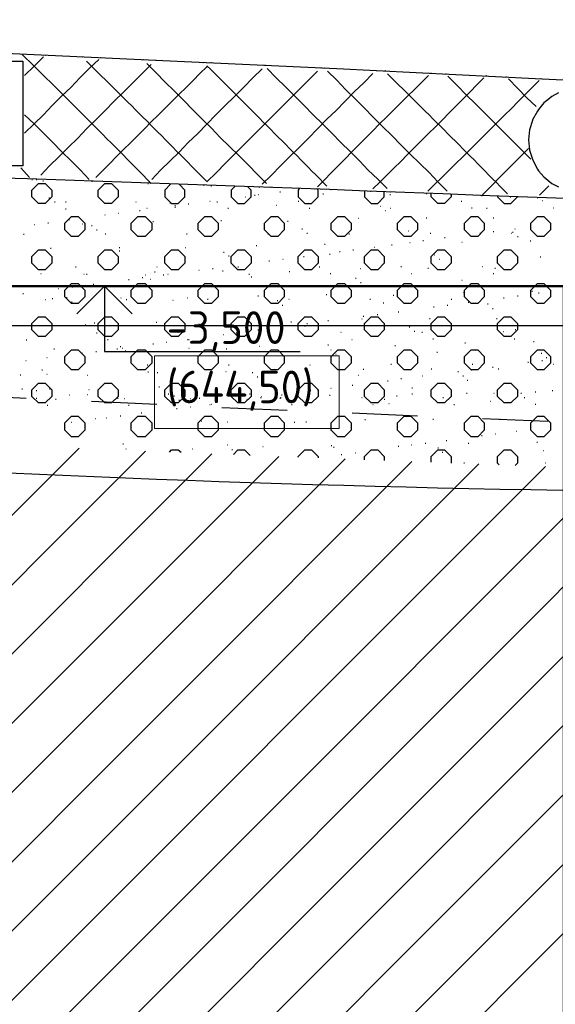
# Model space of a CAD drawing. Header units: millimetres. Extents: x -93479 to 1057970, y -66333 to 172656.
# Tile 117 of 145: x 215123 to 219229, y 44787 to 52328. Entities that reach past the tile are written whole.
import ezdxf

# ---------------------------------------------------------------- set-up
doc = ezdxf.new("R2010")
doc.units = ezdxf.units.MM
doc.linetypes.add('01 Штриховая _4 мм_', pattern=[6, 3.5, -2.5])
for name, color, linetype, lineweight in [('0 Фундамент', 5, 'Continuous', 30), ('A-ANNO-NOTE-1', 7, 'Continuous', 35), ('A-ANNO-NOTE-2', 7, 'Continuous', 18), ('G-ANNO-DIMS', 7, 'Continuous', 9), ('G-ANNO-DIMS-1', 7, 'Continuous', 18), ('РАЗМЕРЫ', 7, 'Continuous', 9)]:
    doc.layers.add(name, color=color, linetype=linetype, lineweight=lineweight)
doc.layers.add('PDF _Геометрия', color=7, linetype='Continuous')
doc.styles.add('ISOCPEUR', font='GOST_Common.ttf', dxfattribs={"height": 450})

# ---------------------------------------------------------------- blocks, each defined once
blk = doc.blocks.new('геология3')
at = {"layer": 'PDF _Геометрия', "color": 7, "lineweight": 25}
for points in [[(59.1578, -9.5615), (59.9444, -9.5898), (60.4178, -9.6065), (60.7978, -9.6198), (61.2128, -9.6365), (61.6678, -9.6565), (62.1644, -9.6798), (62.7111, -9.7048), (63.3094, -9.7348), (63.9661, -9.7665)], [(61.7694, -9.7265), (61.7978, -9.6982), (61.8261, -9.6698)], [(61.8311, -9.6648), (61.8328, -9.6648)], [(61.9428, -9.6698), (61.9444, -9.6698)], [(61.9978, -9.6715), (61.9994, -9.6715)], [(61.7694, -9.8998), (61.7978, -9.8715), (61.8261, -9.8448), (61.8528, -9.8165), (61.8811, -9.7882), (61.9094, -9.7615), (61.9361, -9.7332), (61.9644, -9.7048), (61.9928, -9.6782)], [(61.8178, -10.0265), (61.8444, -9.9982), (61.8728, -9.9715), (61.9011, -9.9432), (61.9294, -9.9148), (61.9561, -9.8865), (61.9844, -9.8598), (62.0128, -9.8315), (62.0394, -9.8032), (62.0678, -9.7765), (62.0961, -9.7482), (62.1244, -9.7198), (62.1511, -9.6932)], [(62.1261, -9.6782), (62.1278, -9.6782)], [(62.4994, -10.0515), (62.4711, -10.0232), (62.4444, -9.9965), (62.4161, -9.9682), (62.3878, -9.9398), (62.3594, -9.9132), (62.3328, -9.8848), (62.3044, -9.8565), (62.2761, -9.8282), (62.2494, -9.8015), (62.2211, -9.7732), (62.1928, -9.7448), (62.1661, -9.7182), (62.1378, -9.6898)], [(62.1644, -9.6798), (62.1661, -9.6798)], [(62.3078, -9.6865), (62.3094, -9.6865)], [(62.3311, -9.6865), (62.3328, -9.6865)], [(62.4911, -9.6948), (62.4928, -9.6948)], [(62.4961, -9.6948), (62.4978, -9.6948)], [(62.6628, -9.7032), (62.6644, -9.7032)], [(62.6728, -9.7032), (62.6744, -9.7032)], [(61.7644, -9.7315), (61.7661, -9.7315)], [(62.1528, -10.0398), (62.1794, -10.0115), (62.2078, -9.9848), (62.2361, -9.9565), (62.2628, -9.9282), (62.2911, -9.9015), (62.3194, -9.8732), (62.3461, -9.8448), (62.3744, -9.8165), (62.4028, -9.7898), (62.4311, -9.7615), (62.4578, -9.7332), (62.4861, -9.7065)], [(62.3194, -10.0465), (62.3478, -10.0182), (62.3744, -9.9915), (62.4028, -9.9632), (62.4311, -9.9348), (62.4578, -9.9082), (62.4861, -9.8798), (62.5144, -9.8515), (62.5411, -9.8248), (62.5694, -9.7965), (62.5978, -9.7682), (62.6261, -9.7398), (62.6528, -9.7132)], [(62.4861, -10.0532), (62.5144, -10.0265), (62.5411, -9.9982), (62.5694, -9.9698), (62.5978, -9.9432), (62.6261, -9.9148), (62.6528, -9.8865), (62.6811, -9.8582), (62.7094, -9.8315), (62.7361, -9.8032), (62.7644, -9.7748), (62.7928, -9.7482), (62.8194, -9.7198)], [(62.8628, -10.0665), (62.8344, -10.0382), (62.8061, -10.0115), (62.7794, -9.9832), (62.7511, -9.9548), (62.7228, -9.9282), (62.6961, -9.8998), (62.6678, -9.8715), (62.6394, -9.8448), (62.6128, -9.8165), (62.5844, -9.7882), (62.5561, -9.7598), (62.5278, -9.7332), (62.5011, -9.7048)], [(63.0444, -10.0748), (63.0161, -10.0465), (62.9894, -10.0182), (62.9611, -9.9915), (62.9328, -9.9632), (62.9044, -9.9348), (62.8778, -9.9082), (62.8494, -9.8798), (62.8211, -9.8515), (62.7944, -9.8248), (62.7661, -9.7965), (62.7378, -9.7682), (62.7111, -9.7398), (62.6828, -9.7132)], [(62.8294, -9.7115), (62.8311, -9.7115)], [(62.8561, -9.7115), (62.8578, -9.7115)], [(62.9944, -9.7182), (62.9961, -9.7182)], [(63.0394, -9.7215), (63.0411, -9.7215)], [(63.2961, -9.9782), (63.2694, -9.9515), (63.2411, -9.9232), (63.2128, -9.8948), (63.1861, -9.8682), (63.1578, -9.8398), (63.1294, -9.8115), (63.1011, -9.7848), (63.0744, -9.7565), (63.0461, -9.7282)], [(63.1611, -9.7265), (63.1628, -9.7265)], [(63.2211, -9.7298), (63.2228, -9.7298)], [(63.3128, -9.8198), (63.2844, -9.7932), (63.2561, -9.7648), (63.2294, -9.7365)], [(63.3794, -9.7782), (63.3594, -9.7898), (63.3478, -9.7998), (63.3361, -9.8082), (63.3194, -9.8282), (63.3161, -9.8332), (63.3011, -9.8598), (63.3011, -9.8615), (63.2928, -9.8898), (63.2911, -9.8998), (63.2894, -9.9198), (63.2911, -9.9398), (63.2928, -9.9515), (63.3011, -9.9782), (63.3011, -9.9798), (63.3161, -10.0082), (63.3194, -10.0132), (63.3361, -10.0315), (63.3478, -10.0415), (63.3594, -10.0515), (63.3794, -10.0615)], [(63.3261, -9.7348), (63.3278, -9.7348)], [(61.7644, -9.8382), (61.7661, -9.8382)], [(61.9644, -10.0398), (61.9378, -10.0115), (61.9094, -9.9832), (61.8811, -9.9548), (61.8544, -9.9282), (61.8261, -9.8998), (61.7978, -9.8715), (61.7694, -9.8448)], [(63.3194, -9.8282), (63.3211, -9.8282)], [(61.7644, -9.9065), (61.7661, -9.9065)], [(63.1494, -10.0865), (63.1778, -10.0582), (63.2061, -10.0298), (63.2344, -10.0015), (63.2611, -9.9748), (63.2894, -9.9465)], [(63.2911, -9.9448), (63.2928, -9.9448)], [(63.3044, -9.9865), (63.3061, -9.9865)], [(61.7844, -10.0332), (61.7578, -10.0048)], [(61.7911, -10.0398), (61.7928, -10.0398)], [(61.8044, -10.0398), (61.8061, -10.0398)], [(61.8244, -10.0432), (61.8261, -10.0432)], [(61.9711, -10.0448), (61.9728, -10.0448), (61.9744, -10.0448)], [(62.1411, -10.0515), (62.1428, -10.0515)], [(62.2094, -10.0532), (62.1928, -10.0715), (62.1928, -10.0915), (62.2128, -10.1115), (62.2328, -10.1115), (62.2528, -10.0915), (62.2528, -10.0715), (62.2361, -10.0548)], [(62.3094, -10.0565), (62.3111, -10.0565)], [(62.3311, -10.0582), (62.3328, -10.0582)], [(62.4044, -10.0598), (62.3928, -10.0715), (62.3928, -10.0915), (62.4128, -10.1115), (62.4328, -10.1115), (62.4528, -10.0915), (62.4528, -10.0715), (62.4428, -10.0615)], [(63.3228, -10.0865), (63.3511, -10.0582)], [(63.3594, -10.0515), (63.3611, -10.0515)], [(62.4628, -10.0865), (62.4644, -10.0865)], [(62.4744, -10.0848), (62.4761, -10.0848)], [(62.4778, -10.0632), (62.4794, -10.0632)], [(62.5111, -10.0632), (62.5128, -10.0632)], [(62.5394, -10.0765), (62.5411, -10.0765)], [(62.5978, -10.0665), (62.5944, -10.0715), (62.5944, -10.0915), (62.6144, -10.1115), (62.6344, -10.1115), (62.6544, -10.0915), (62.6544, -10.0715), (62.6511, -10.0682)], [(62.6444, -10.0682), (62.6461, -10.0682)], [(62.6694, -10.0832), (62.6711, -10.0832)], [(62.6928, -10.0698), (62.6944, -10.0698)], [(62.7944, -10.0748), (62.7944, -10.0915), (62.8144, -10.1115), (62.8344, -10.1115), (62.8544, -10.0915), (62.8544, -10.0765)], [(62.8128, -10.0748), (62.8144, -10.0748)], [(62.8711, -10.0848), (62.8728, -10.0848)], [(62.8728, -10.0765), (62.8744, -10.0765)], [(62.9811, -10.0815), (62.9828, -10.0815)], [(63.0544, -10.0848), (63.0561, -10.0848), (63.0561, -10.0915), (63.0361, -10.1115), (63.0161, -10.1115), (62.9961, -10.0915), (62.9961, -10.0815)], [(63.1478, -10.0882), (63.1494, -10.0882)], [(63.1961, -10.0898), (63.1961, -10.0915), (63.2161, -10.1115), (63.2361, -10.1115), (63.2561, -10.0915)], [(61.8428, -10.0948), (61.8444, -10.0948)], [(61.8594, -10.1065), (61.8611, -10.1065)], [(61.8928, -10.1065), (61.8944, -10.1065)], [(62.0494, -10.0932), (62.0511, -10.0932)], [(62.1044, -10.1065), (62.1061, -10.1065)], [(62.2078, -10.1098), (62.2094, -10.1098)], [(62.2228, -10.1182), (62.2244, -10.1182)], [(62.2511, -10.0932), (62.2528, -10.0932)], [(62.2628, -10.1132), (62.2644, -10.1132)], [(62.3278, -10.1048), (62.3294, -10.1048)], [(62.3494, -10.1065), (62.3511, -10.1065)], [(62.4344, -10.0915), (62.4361, -10.0915)], [(62.5278, -10.1165), (62.5294, -10.1165)], [(62.5944, -10.1048), (62.5961, -10.1048)], [(62.8394, -10.1048), (62.8411, -10.1048)], [(62.8428, -10.1198), (62.8444, -10.1198)], [(63.0861, -10.1048), (63.0878, -10.1048)], [(63.2344, -10.0915), (63.2361, -10.0915)], [(63.3161, -10.0948), (63.3178, -10.0948)], [(63.3311, -10.1032), (63.3328, -10.1032)], [(61.8928, -10.1282), (61.8944, -10.1282)], [(62.0111, -10.1465), (62.0128, -10.1465)], [(62.0511, -10.1415), (62.0528, -10.1415)], [(62.1161, -10.1332), (62.1178, -10.1332)], [(62.1378, -10.1265), (62.1394, -10.1265)], [(62.2228, -10.1232), (62.2244, -10.1232)], [(62.3828, -10.1265), (62.3844, -10.1265)], [(62.6278, -10.1265), (62.6294, -10.1265)], [(62.8578, -10.1332), (62.8594, -10.1332)], [(62.8728, -10.1265), (62.8744, -10.1265)], [(63.1178, -10.1248), (63.1194, -10.1248)], [(63.1628, -10.1265), (63.1644, -10.1265)], [(63.3644, -10.1248), (63.3661, -10.1248)], [(61.7978, -10.1748), (61.7994, -10.1748)], [(61.8394, -10.1698), (61.8411, -10.1698)], [(61.9028, -10.1598), (61.9044, -10.1598)], [(61.9428, -10.1732), (61.9444, -10.1732)], [(61.9711, -10.1782), (61.9728, -10.1782)], [(62.1561, -10.1665), (62.1578, -10.1665)], [(62.3611, -10.1632), (62.3628, -10.1632)], [(62.5628, -10.1648), (62.5644, -10.1648)], [(62.7761, -10.1565), (62.7778, -10.1565)], [(62.9811, -10.1548), (62.9828, -10.1548)], [(63.1828, -10.1548), (63.1844, -10.1548)], [(63.3544, -10.1732), (63.3561, -10.1732)], [(61.7661, -10.2048), (61.7678, -10.2048)], [(61.9861, -10.1915), (61.9878, -10.1915)], [(62.0128, -10.2032), (62.0144, -10.2032)], [(62.2578, -10.2032), (62.2594, -10.2032)], [(62.2911, -10.1848), (62.2928, -10.1848)], [(62.5028, -10.2032), (62.5044, -10.2032)], [(62.6061, -10.1882), (62.6078, -10.1882)], [(62.6211, -10.2015), (62.6228, -10.2015)], [(62.7478, -10.2032), (62.7494, -10.2032)], [(62.9261, -10.1948), (62.9278, -10.1948)], [(62.9928, -10.2015), (62.9944, -10.2015)], [(63.1428, -10.2015), (63.1444, -10.2015)], [(63.1828, -10.1965), (63.1844, -10.1965)], [(63.2378, -10.2015), (63.2394, -10.2015)], [(63.2411, -10.1982), (63.2428, -10.1982)], [(63.2478, -10.1882), (63.2494, -10.1882)], [(62.4678, -10.2382), (62.4694, -10.2382)], [(62.6744, -10.2348), (62.6761, -10.2348)], [(62.8761, -10.2365), (62.8778, -10.2365)], [(62.9311, -10.2298), (62.9328, -10.2298)], [(62.9711, -10.2232), (62.9728, -10.2232)], [(63.0361, -10.2148), (63.0378, -10.2148)], [(63.0878, -10.2282), (63.0894, -10.2282)], [(63.2561, -10.2115), (63.2578, -10.2115)], [(63.2944, -10.2248), (63.2961, -10.2248)], [(61.8478, -10.2465), (61.8494, -10.2465)], [(62.0544, -10.2448), (62.0561, -10.2448)], [(62.0544, -10.2548), (62.0561, -10.2548)], [(62.2544, -10.2448), (62.2561, -10.2448)], [(62.3694, -10.2582), (62.3711, -10.2582)], [(62.6894, -10.2648), (62.6911, -10.2648)], [(62.7194, -10.2565), (62.7211, -10.2565)], [(62.7594, -10.2515), (62.7611, -10.2515)], [(62.8244, -10.2432), (62.8261, -10.2432)], [(63.0044, -10.2665), (63.0061, -10.2665)], [(62.3844, -10.2698), (62.3861, -10.2698)], [(62.5061, -10.2848), (62.5078, -10.2848)], [(62.5478, -10.2798), (62.5494, -10.2798)], [(62.6111, -10.2715), (62.6128, -10.2715)], [(63.0194, -10.2798), (63.0211, -10.2798)], [(63.3244, -10.2732), (63.3261, -10.2732)], [(61.8178, -10.3232), (61.8194, -10.3232)], [(61.9228, -10.3032), (61.9244, -10.3032)], [(61.9478, -10.3248), (61.9494, -10.3248)], [(61.9561, -10.3248), (61.9578, -10.3248)], [(62.1328, -10.3265), (62.1344, -10.3265)], [(62.1611, -10.3182), (62.1628, -10.3182)], [(62.1678, -10.3032), (62.1694, -10.3032)], [(62.1878, -10.3265), (62.1894, -10.3265)], [(62.2011, -10.3248), (62.2028, -10.3248)], [(62.2944, -10.3132), (62.2961, -10.3132)], [(62.3361, -10.3082), (62.3378, -10.3082)], [(62.3661, -10.3148), (62.3678, -10.3148)], [(62.3994, -10.2998), (62.4011, -10.2998)], [(62.4128, -10.3032), (62.4144, -10.3032)], [(62.4461, -10.3248), (62.4478, -10.3248)], [(62.5678, -10.3165), (62.5694, -10.3165)], [(62.6578, -10.3032), (62.6594, -10.3032)], [(62.6911, -10.3232), (62.6928, -10.3232)], [(62.7811, -10.3082), (62.7828, -10.3082)], [(62.9044, -10.3015), (62.9061, -10.3015)], [(62.9361, -10.3232), (62.9378, -10.3232)], [(62.9861, -10.3065), (62.9878, -10.3065)], [(63.1494, -10.3015), (63.1511, -10.3015)], [(63.1828, -10.3232), (63.1844, -10.3232)], [(63.1878, -10.3065), (63.1894, -10.3065)], [(61.9761, -10.3548), (61.9778, -10.3548)], [(62.0828, -10.3415), (62.0844, -10.3415)], [(62.1244, -10.3348), (62.1261, -10.3348)], [(62.1478, -10.3398), (62.1494, -10.3398)], [(62.4528, -10.3332), (62.4544, -10.3332)], [(62.7678, -10.3365), (62.7694, -10.3365)], [(62.7828, -10.3498), (62.7844, -10.3498)], [(63.0878, -10.3432), (63.0894, -10.3432)], [(61.7644, -10.3832), (61.7661, -10.3832)], [(61.8711, -10.3682), (61.8728, -10.3682)], [(61.9128, -10.3632), (61.9144, -10.3632)], [(62.6794, -10.3865), (62.6811, -10.3865)], [(63.0928, -10.3798), (63.0944, -10.3798)], [(63.2994, -10.3765), (63.3011, -10.3765)], [(63.3194, -10.3815), (63.3211, -10.3815)], [(61.8311, -10.4015), (61.8328, -10.4015)], [(61.8528, -10.3982), (61.8544, -10.3982)], [(61.8961, -10.3948), (61.8978, -10.3948)], [(61.9111, -10.4082), (61.9128, -10.4082)], [(62.0594, -10.3965), (62.0611, -10.3965)], [(62.0761, -10.4015), (62.0778, -10.4015)], [(62.2161, -10.4032), (62.2178, -10.4032)], [(62.2594, -10.3965), (62.2611, -10.3965)], [(62.3211, -10.3998), (62.3228, -10.3998)], [(62.4728, -10.3898), (62.4744, -10.3898)], [(62.5311, -10.4048), (62.5328, -10.4048)], [(62.5661, -10.3998), (62.5678, -10.3998)], [(62.8111, -10.3998), (62.8128, -10.3998)], [(62.8511, -10.4115), (62.8528, -10.4115)], [(62.8811, -10.3882), (62.8828, -10.3882)], [(63.0561, -10.3998), (63.0578, -10.3998)], [(63.1078, -10.4098), (63.1094, -10.4098)], [(63.1661, -10.4148), (63.1678, -10.4148)], [(63.2144, -10.3965), (63.2161, -10.3965)], [(63.2561, -10.3898), (63.2578, -10.3898)], [(63.3011, -10.3982), (63.3028, -10.3982)], [(62.5461, -10.4182), (62.5478, -10.4182)], [(62.8961, -10.4382), (62.8978, -10.4382)], [(63.0028, -10.4232), (63.0044, -10.4232)], [(63.0444, -10.4182), (63.0461, -10.4182)], [(63.1811, -10.4282), (63.1828, -10.4282)], [(61.9794, -10.4715), (61.9811, -10.4715)], [(62.1661, -10.4698), (62.1678, -10.4698)], [(62.2944, -10.4748), (62.2961, -10.4748)], [(62.3711, -10.4665), (62.3728, -10.4665)], [(62.5728, -10.4682), (62.5744, -10.4682)], [(62.6211, -10.4732), (62.6228, -10.4732)], [(62.6844, -10.4648), (62.6861, -10.4648)], [(62.7861, -10.4598), (62.7878, -10.4598)], [(62.7911, -10.4515), (62.7928, -10.4515)], [(62.8328, -10.4465), (62.8344, -10.4465)], [(62.9911, -10.4582), (62.9928, -10.4582)], [(63.1928, -10.4582), (63.1944, -10.4582)], [(61.9528, -10.4765), (61.9544, -10.4765)], [(61.9861, -10.5015), (61.9878, -10.5015)], [(62.2311, -10.4998), (62.2328, -10.4998)], [(62.3094, -10.4882), (62.3111, -10.4882)], [(62.4078, -10.5015), (62.4094, -10.5015)], [(62.4728, -10.4932), (62.4744, -10.4932)], [(62.4761, -10.4998), (62.4778, -10.4998)], [(62.5794, -10.4798), (62.5811, -10.4798)], [(62.6144, -10.4815), (62.6161, -10.4815)], [(62.7228, -10.4998), (62.7244, -10.4998)], [(62.9294, -10.4832), (62.9311, -10.4832)], [(62.9444, -10.4965), (62.9461, -10.4965)], [(62.9678, -10.4998), (62.9694, -10.4998)], [(63.2128, -10.4982), (63.2144, -10.4982)], [(63.2494, -10.4915), (63.2511, -10.4915)], [(61.7744, -10.5232), (61.7761, -10.5232)], [(62.0194, -10.5215), (62.0211, -10.5215)], [(62.1561, -10.5348), (62.1578, -10.5348)], [(62.1961, -10.5298), (62.1978, -10.5298)], [(62.2611, -10.5215), (62.2628, -10.5215)], [(62.2644, -10.5215), (62.2661, -10.5215)], [(62.3678, -10.5065), (62.3694, -10.5065)], [(62.5094, -10.5215), (62.5111, -10.5215)], [(62.7561, -10.5215), (62.7578, -10.5215)], [(63.0011, -10.5198), (63.0028, -10.5198)], [(63.0978, -10.5315), (63.0994, -10.5315)], [(63.2461, -10.5198), (63.2478, -10.5198)], [(63.3044, -10.5282), (63.3061, -10.5282)], [(61.8578, -10.5498), (61.8594, -10.5498)], [(61.9428, -10.5632), (61.9444, -10.5632)], [(61.9844, -10.5582), (61.9861, -10.5582)], [(62.0478, -10.5498), (62.0494, -10.5498)], [(62.0578, -10.5432), (62.0594, -10.5432)], [(62.0644, -10.5482), (62.0661, -10.5482)], [(62.0728, -10.5565), (62.0744, -10.5565)], [(62.2644, -10.5482), (62.2661, -10.5482)], [(62.3778, -10.5498), (62.3794, -10.5498)], [(62.4778, -10.5415), (62.4794, -10.5415)], [(62.6844, -10.5382), (62.6861, -10.5382)], [(62.6928, -10.5532), (62.6944, -10.5532)], [(62.8861, -10.5398), (62.8878, -10.5398)], [(63.0128, -10.5598), (63.0144, -10.5598)], [(63.3278, -10.5632), (63.3294, -10.5632)], [(61.7728, -10.5848), (61.7744, -10.5848)], [(61.8361, -10.5765), (61.8378, -10.5765)], [(62.7078, -10.5665), (62.7094, -10.5665)], [(63.2878, -10.5898), (63.2894, -10.5898)], [(63.3294, -10.5848), (63.3311, -10.5848)], [(63.3428, -10.5765), (63.3444, -10.5765)], [(61.8211, -10.6132), (61.8228, -10.6132)], [(61.8944, -10.5982), (61.8961, -10.5982)], [(62.1394, -10.5982), (62.1411, -10.5982)], [(62.1411, -10.6198), (62.1428, -10.6198)], [(62.1694, -10.6215), (62.1711, -10.6215)], [(62.3761, -10.6182), (62.3778, -10.6182)], [(62.3844, -10.5982), (62.3861, -10.5982)], [(62.4561, -10.6215), (62.4578, -10.6215)], [(62.5778, -10.6198), (62.5794, -10.6198)], [(62.6294, -10.5982), (62.6311, -10.5982)], [(62.7911, -10.6115), (62.7928, -10.6115)], [(62.8744, -10.5965), (62.8761, -10.5965)], [(62.9961, -10.6098), (62.9978, -10.6098)], [(63.0761, -10.6182), (63.0778, -10.6182)], [(63.1161, -10.6132), (63.1178, -10.6132)], [(63.1194, -10.5965), (63.1211, -10.5965)], [(63.1811, -10.6048), (63.1828, -10.6048)], [(63.1978, -10.6098), (63.1994, -10.6098)], [(63.3644, -10.5965), (63.3661, -10.5965)], [(61.7561, -10.6282), (61.7578, -10.6282)], [(61.8361, -10.6265), (61.8378, -10.6265)], [(61.9578, -10.6298), (61.9594, -10.6298)], [(62.4711, -10.6348), (62.4728, -10.6348)], [(62.7761, -10.6298), (62.7778, -10.6298)], [(62.8644, -10.6465), (62.8661, -10.6465)], [(62.9044, -10.6398), (62.9061, -10.6398)], [(62.9694, -10.6315), (62.9711, -10.6315)], [(63.0911, -10.6315), (63.0928, -10.6315)], [(63.1044, -10.6448), (63.1061, -10.6448)], [(61.7611, -10.6708), (61.7628, -10.6708)], [(61.8044, -10.6758), (61.8061, -10.6758)], [(61.8444, -10.6708), (61.8461, -10.6708)], [(61.9628, -10.6725), (61.9644, -10.6725)], [(61.9978, -10.6641), (61.9994, -10.6641)], [(62.1744, -10.6641), (62.1761, -10.6641)], [(62.6311, -10.6741), (62.6328, -10.6741)], [(62.6528, -10.6732), (62.6544, -10.6732)], [(62.6928, -10.6682), (62.6944, -10.6682)], [(62.7578, -10.6598), (62.7594, -10.6598)], [(62.9378, -10.6675), (62.9394, -10.6675)], [(63.1028, -10.6832), (63.1044, -10.6832)], [(63.2528, -10.6708), (63.2544, -10.6708)], [(63.3094, -10.6798), (63.3111, -10.6798)], [(63.3611, -10.6758), (63.3628, -10.6758)], [(61.5778, -10.6882), (61.7744, -10.6982)], [(61.8044, -10.6982), (61.8061, -10.6982)], [(61.8628, -10.7015), (61.8644, -10.7015)], [(61.9044, -10.6882), (61.9061, -10.6882)], [(61.9578, -10.6875), (61.9594, -10.6875)], [(61.9711, -10.7082), (62.1678, -10.7165)], [(62.0494, -10.6982), (62.0511, -10.6982)], [(62.0694, -10.6998), (62.0711, -10.6998)], [(62.2028, -10.6858), (62.2044, -10.6858)], [(62.2194, -10.6915), (62.2211, -10.6915)], [(62.2344, -10.7048), (62.2361, -10.7048)], [(62.2694, -10.6998), (62.2711, -10.6998)], [(62.2961, -10.6982), (62.2978, -10.6982)], [(62.4394, -10.7015), (62.4411, -10.7015)], [(62.4478, -10.6858), (62.4494, -10.6858)], [(62.4811, -10.6965), (62.4828, -10.6965)], [(62.4828, -10.6932), (62.4844, -10.6932)], [(62.5394, -10.6982), (62.5411, -10.6982)], [(62.5411, -10.6965), (62.5428, -10.6965)], [(62.5444, -10.6882), (62.5461, -10.6882)], [(62.6894, -10.6898), (62.6911, -10.6898)], [(62.7861, -10.6965), (62.7878, -10.6965)], [(62.8544, -10.7015), (62.8561, -10.7015)], [(62.8911, -10.6915), (62.8928, -10.6915)], [(62.9378, -10.6858), (62.9394, -10.6858)], [(63.0311, -10.6965), (63.0328, -10.6965)], [(63.1744, -10.7082), (63.1761, -10.7082)], [(63.1844, -10.6841), (63.1861, -10.6841)], [(63.2661, -10.6841), (63.2678, -10.6841)], [(63.2761, -10.6965), (63.2778, -10.6965)], [(61.8378, -10.7198), (61.8394, -10.7198)], [(62.0828, -10.7198), (62.0844, -10.7198)], [(62.1211, -10.7432), (62.1228, -10.7432)], [(62.2278, -10.7298), (62.2294, -10.7298)], [(62.2694, -10.7248), (62.2711, -10.7248)], [(62.3278, -10.7182), (62.3294, -10.7182)], [(62.3328, -10.7165), (62.3344, -10.7165)], [(62.3644, -10.7265), (62.5611, -10.7348)], [(62.5744, -10.7182), (62.5761, -10.7182)], [(62.7578, -10.7432), (62.9544, -10.7515)], [(62.8194, -10.7182), (62.8211, -10.7182)], [(62.8678, -10.7148), (62.8694, -10.7148)], [(63.0644, -10.7182), (63.0661, -10.7182)], [(63.3094, -10.7165), (63.3111, -10.7165)], [(61.9094, -10.7715), (61.9111, -10.7715)], [(61.9828, -10.7598), (61.9844, -10.7598)], [(62.0161, -10.7582), (62.0178, -10.7582)], [(62.0578, -10.7515), (62.0594, -10.7515)], [(62.3028, -10.7682), (62.3044, -10.7682)], [(62.3811, -10.7698), (62.3828, -10.7698)], [(62.5828, -10.7715), (62.5844, -10.7715)], [(62.6178, -10.7698), (62.6194, -10.7698)], [(62.6928, -10.7948), (62.6944, -10.7948), (62.6944, -10.7732), (62.7144, -10.7532), (62.7344, -10.7532), (62.7544, -10.7732), (62.7544, -10.7948), (62.7344, -10.8148), (62.7144, -10.8148), (62.6944, -10.7948)], [(62.7961, -10.7632), (62.7978, -10.7632)], [(63.0011, -10.7615), (63.0028, -10.7615)], [(63.1511, -10.7598), (63.3478, -10.7682)], [(63.2028, -10.7615), (63.2044, -10.7615)], [(63.2528, -10.7982), (63.2544, -10.7982)], [(63.0411, -10.8265), (63.0428, -10.8265)], [(63.1478, -10.8115), (63.1494, -10.8115)], [(63.1894, -10.8065), (63.1911, -10.8065)], [(63.3144, -10.8315), (63.3161, -10.8315)], [(59.9844, -13.0082), (62.1344, -10.8582)], [(60.0694, -12.7132), (61.9344, -10.8498)], [(62.0661, -10.8365), (62.0678, -10.8365)], [(62.0744, -10.8515), (62.0761, -10.8515)], [(62.2061, -10.8615), (62.2128, -10.8548), (62.2328, -10.8548), (62.2411, -10.8615)], [(62.2744, -10.8515), (62.2761, -10.8515)], [(62.3811, -10.8398), (62.3828, -10.8398)], [(62.3944, -10.8532), (62.3961, -10.8532)], [(62.3994, -10.8682), (62.4128, -10.8548), (62.4328, -10.8548), (62.4494, -10.8715)], [(62.4878, -10.8448), (62.4894, -10.8448)], [(62.5944, -10.8765), (62.5944, -10.8748), (62.6144, -10.8548), (62.6344, -10.8548), (62.6544, -10.8748), (62.6544, -10.8782)], [(62.6944, -10.8415), (62.6961, -10.8415)], [(62.7011, -10.8465), (62.7028, -10.8465)], [(62.7944, -10.8848), (62.7944, -10.8748), (62.8144, -10.8548), (62.8344, -10.8548), (62.8544, -10.8748), (62.8544, -10.8865)], [(62.8294, -10.8548), (62.8311, -10.8548)], [(62.8961, -10.8432), (62.8978, -10.8432)], [(62.9361, -10.8398), (62.9378, -10.8398)], [(62.9778, -10.8348), (62.9794, -10.8348)], [(62.9961, -10.8915), (62.9961, -10.8748), (63.0161, -10.8548), (63.0361, -10.8548), (63.0561, -10.8748), (63.0561, -10.8948)], [(63.0161, -10.8482), (63.0178, -10.8482)], [(63.0294, -10.8615), (63.0311, -10.8615)], [(63.1078, -10.8348), (63.1094, -10.8348)], [(63.2011, -10.8998), (63.1961, -10.8948), (63.1961, -10.8748), (63.2161, -10.8548), (63.2361, -10.8548), (63.2561, -10.8748), (63.2561, -10.8948), (63.2494, -10.9015)], [(63.3344, -10.8565), (63.3361, -10.8565)], [(59.9844, -13.2165), (62.3344, -10.8665)], [(59.9844, -13.4248), (62.5361, -10.8748)], [(59.9844, -13.6348), (62.7361, -10.8815)], [(60.0644, -13.7632), (62.9378, -10.8898)], [(62.7244, -10.8682), (62.7261, -10.8682)], [(62.7661, -10.8632), (62.7678, -10.8632)], [(59.9844, -14.0515), (63.1394, -10.8965)], [(59.9844, -14.2598), (63.3411, -10.9048)], [(59.9844, -14.4698), (63.5428, -10.9115)], [(60.1028, -14.5598), (63.7444, -10.9165)], [(63.0944, -10.8932), (63.0961, -10.8932)], [(63.3394, -10.8932), (63.3411, -10.8932)], [(59.9844, -14.8865), (63.9478, -10.9232)], [(59.9844, -15.0965), (64.1511, -10.9282)], [(59.9844, -15.3048), (64.3544, -10.9332)], [(59.9844, -15.7215), (63.8361, -11.8698), (64.2361, -11.4698), (64.7644, -10.9432)], [(60.0411, -15.4565), (64.5594, -10.9382)]]:
    blk.add_lwpolyline(points, dxfattribs=at)
for points in [[(61.3311, -9.8415), (61.3311, -9.6832), (61.7644, -9.6832), (61.7644, -9.9982), (61.3311, -9.9982)], [(61.7911, -10.0915), (61.7911, -10.0715), (61.8111, -10.0515), (61.8311, -10.0515), (61.8511, -10.0715), (61.8511, -10.0915), (61.8311, -10.1115), (61.8111, -10.1115)], [(61.9911, -10.0915), (61.9911, -10.0715), (62.0111, -10.0515), (62.0311, -10.0515), (62.0511, -10.0715), (62.0511, -10.0915), (62.0311, -10.1115), (62.0111, -10.1115)], [(61.8911, -10.1915), (61.8911, -10.1715), (61.9111, -10.1515), (61.9311, -10.1515), (61.9511, -10.1715), (61.9511, -10.1915), (61.9311, -10.2115), (61.9111, -10.2115)], [(62.0911, -10.1915), (62.0911, -10.1715), (62.1111, -10.1515), (62.1328, -10.1515), (62.1528, -10.1715), (62.1528, -10.1915), (62.1328, -10.2115), (62.1111, -10.2115)], [(62.2928, -10.1915), (62.2928, -10.1715), (62.3128, -10.1515), (62.3328, -10.1515), (62.3528, -10.1715), (62.3528, -10.1915), (62.3328, -10.2115), (62.3128, -10.2115)], [(62.4928, -10.1915), (62.4928, -10.1715), (62.5128, -10.1515), (62.5328, -10.1515), (62.5528, -10.1715), (62.5528, -10.1915), (62.5328, -10.2115), (62.5128, -10.2115)], [(62.6944, -10.1915), (62.6944, -10.1715), (62.7144, -10.1515), (62.7344, -10.1515), (62.7544, -10.1715), (62.7544, -10.1915), (62.7344, -10.2115), (62.7144, -10.2115)], [(62.8944, -10.1915), (62.8944, -10.1715), (62.9144, -10.1515), (62.9344, -10.1515), (62.9544, -10.1715), (62.9544, -10.1915), (62.9344, -10.2115), (62.9144, -10.2115)], [(63.0961, -10.1915), (63.0961, -10.1715), (63.1161, -10.1515), (63.1361, -10.1515), (63.1561, -10.1715), (63.1561, -10.1915), (63.1361, -10.2115), (63.1161, -10.2115)], [(63.2961, -10.1915), (63.2961, -10.1715), (63.3161, -10.1515), (63.3361, -10.1515), (63.3561, -10.1715), (63.3561, -10.1915), (63.3361, -10.2115), (63.3161, -10.2115)], [(61.7911, -10.2915), (61.7911, -10.2715), (61.8111, -10.2515), (61.8311, -10.2515), (61.8511, -10.2715), (61.8511, -10.2915), (61.8311, -10.3115), (61.8111, -10.3115)], [(61.9911, -10.2915), (61.9911, -10.2715), (62.0111, -10.2515), (62.0311, -10.2515), (62.0511, -10.2715), (62.0511, -10.2915), (62.0311, -10.3115), (62.0111, -10.3115)], [(62.1928, -10.2915), (62.1928, -10.2715), (62.2128, -10.2515), (62.2328, -10.2515), (62.2528, -10.2715), (62.2528, -10.2915), (62.2328, -10.3115), (62.2128, -10.3115)], [(62.3928, -10.2915), (62.3928, -10.2715), (62.4128, -10.2515), (62.4328, -10.2515), (62.4528, -10.2715), (62.4528, -10.2915), (62.4328, -10.3115), (62.4128, -10.3115)], [(62.5944, -10.2915), (62.5944, -10.2715), (62.6144, -10.2515), (62.6344, -10.2515), (62.6544, -10.2715), (62.6544, -10.2915), (62.6344, -10.3115), (62.6144, -10.3115)], [(62.7944, -10.2915), (62.7944, -10.2715), (62.8144, -10.2515), (62.8344, -10.2515), (62.8544, -10.2715), (62.8544, -10.2915), (62.8344, -10.3115), (62.8144, -10.3115)], [(62.9961, -10.2915), (62.9961, -10.2715), (63.0161, -10.2515), (63.0361, -10.2515), (63.0561, -10.2715), (63.0561, -10.2915), (63.0361, -10.3115), (63.0161, -10.3115)], [(63.1961, -10.2915), (63.1961, -10.2715), (63.2161, -10.2515), (63.2361, -10.2515), (63.2561, -10.2715), (63.2561, -10.2915), (63.2361, -10.3115), (63.2161, -10.3115)], [(61.8911, -10.3932), (61.8911, -10.3732), (61.9111, -10.3532), (61.9311, -10.3532), (61.9511, -10.3732), (61.9511, -10.3932), (61.9311, -10.4132), (61.9111, -10.4132)], [(62.0911, -10.3932), (62.0911, -10.3732), (62.1111, -10.3532), (62.1328, -10.3532), (62.1528, -10.3732), (62.1528, -10.3932), (62.1328, -10.4132), (62.1111, -10.4132)], [(62.2928, -10.3932), (62.2928, -10.3732), (62.3128, -10.3532), (62.3328, -10.3532), (62.3528, -10.3732), (62.3528, -10.3932), (62.3328, -10.4132), (62.3128, -10.4132)], [(62.4928, -10.3932), (62.4928, -10.3732), (62.5128, -10.3532), (62.5328, -10.3532), (62.5528, -10.3732), (62.5528, -10.3932), (62.5328, -10.4132), (62.5128, -10.4132)], [(62.6944, -10.3932), (62.6944, -10.3732), (62.7144, -10.3532), (62.7344, -10.3532), (62.7544, -10.3732), (62.7544, -10.3932), (62.7344, -10.4132), (62.7144, -10.4132)], [(62.8944, -10.3932), (62.8944, -10.3732), (62.9144, -10.3532), (62.9344, -10.3532), (62.9544, -10.3732), (62.9544, -10.3932), (62.9344, -10.4132), (62.9144, -10.4132)], [(63.0961, -10.3932), (63.0961, -10.3732), (63.1161, -10.3532), (63.1361, -10.3532), (63.1561, -10.3732), (63.1561, -10.3932), (63.1361, -10.4132), (63.1161, -10.4132)], [(63.2961, -10.3932), (63.2961, -10.3732), (63.3161, -10.3532), (63.3361, -10.3532), (63.3561, -10.3732), (63.3561, -10.3932), (63.3361, -10.4132), (63.3161, -10.4132)], [(61.7911, -10.4932), (61.7911, -10.4732), (61.8111, -10.4532), (61.8311, -10.4532), (61.8511, -10.4732), (61.8511, -10.4932), (61.8311, -10.5132), (61.8111, -10.5132)], [(61.9911, -10.4932), (61.9911, -10.4732), (62.0111, -10.4532), (62.0311, -10.4532), (62.0511, -10.4732), (62.0511, -10.4932), (62.0311, -10.5132), (62.0111, -10.5132)], [(62.1928, -10.4932), (62.1928, -10.4732), (62.2128, -10.4532), (62.2328, -10.4532), (62.2528, -10.4732), (62.2528, -10.4932), (62.2328, -10.5132), (62.2128, -10.5132)], [(62.3928, -10.4932), (62.3928, -10.4732), (62.4128, -10.4532), (62.4328, -10.4532), (62.4528, -10.4732), (62.4528, -10.4932), (62.4328, -10.5132), (62.4128, -10.5132)], [(62.5944, -10.4932), (62.5944, -10.4732), (62.6144, -10.4532), (62.6344, -10.4532), (62.6544, -10.4732), (62.6544, -10.4932), (62.6344, -10.5132), (62.6144, -10.5132)], [(62.7944, -10.4932), (62.7944, -10.4732), (62.8144, -10.4532), (62.8344, -10.4532), (62.8544, -10.4732), (62.8544, -10.4932), (62.8344, -10.5132), (62.8144, -10.5132)], [(62.9961, -10.4932), (62.9961, -10.4732), (63.0161, -10.4532), (63.0361, -10.4532), (63.0561, -10.4732), (63.0561, -10.4932), (63.0361, -10.5132), (63.0161, -10.5132)], [(63.1961, -10.4932), (63.1961, -10.4732), (63.2161, -10.4532), (63.2361, -10.4532), (63.2561, -10.4732), (63.2561, -10.4932), (63.2361, -10.5132), (63.2161, -10.5132)], [(61.8911, -10.5932), (61.8911, -10.5732), (61.9111, -10.5532), (61.9311, -10.5532), (61.9511, -10.5732), (61.9511, -10.5932), (61.9311, -10.6132), (61.9111, -10.6132)], [(62.0911, -10.5932), (62.0911, -10.5732), (62.1111, -10.5532), (62.1328, -10.5532), (62.1528, -10.5732), (62.1528, -10.5932), (62.1328, -10.6132), (62.1111, -10.6132)], [(62.2928, -10.5932), (62.2928, -10.5732), (62.3128, -10.5532), (62.3328, -10.5532), (62.3528, -10.5732), (62.3528, -10.5932), (62.3328, -10.6132), (62.3128, -10.6132)], [(62.4928, -10.5932), (62.4928, -10.5732), (62.5128, -10.5532), (62.5328, -10.5532), (62.5528, -10.5732), (62.5528, -10.5932), (62.5328, -10.6132), (62.5128, -10.6132)], [(62.6944, -10.5932), (62.6944, -10.5732), (62.7144, -10.5532), (62.7344, -10.5532), (62.7544, -10.5732), (62.7544, -10.5932), (62.7344, -10.6132), (62.7144, -10.6132)], [(62.8944, -10.5932), (62.8944, -10.5732), (62.9144, -10.5532), (62.9344, -10.5532), (62.9544, -10.5732), (62.9544, -10.5932), (62.9344, -10.6132), (62.9144, -10.6132)], [(63.0961, -10.5932), (63.0961, -10.5732), (63.1161, -10.5532), (63.1361, -10.5532), (63.1561, -10.5732), (63.1561, -10.5932), (63.1361, -10.6132), (63.1161, -10.6132)], [(63.2961, -10.5932), (63.2961, -10.5732), (63.3161, -10.5532), (63.3361, -10.5532), (63.3561, -10.5732), (63.3561, -10.5932), (63.3361, -10.6132), (63.3161, -10.6132)], [(61.7911, -10.6932), (61.7911, -10.6732), (61.8111, -10.6532), (61.8311, -10.6532), (61.8511, -10.6732), (61.8511, -10.6932), (61.8311, -10.7132), (61.8111, -10.7132)], [(61.9911, -10.6932), (61.9911, -10.6732), (62.0111, -10.6532), (62.0311, -10.6532), (62.0511, -10.6732), (62.0511, -10.6932), (62.0311, -10.7132), (62.0111, -10.7132)], [(62.1928, -10.6932), (62.1928, -10.6732), (62.2128, -10.6532), (62.2328, -10.6532), (62.2528, -10.6732), (62.2528, -10.6932), (62.2328, -10.7132), (62.2128, -10.7132)], [(62.3928, -10.6932), (62.3928, -10.6732), (62.4128, -10.6532), (62.4328, -10.6532), (62.4528, -10.6732), (62.4528, -10.6932), (62.4328, -10.7132), (62.4128, -10.7132)], [(62.5944, -10.6932), (62.5944, -10.6732), (62.6144, -10.6532), (62.6344, -10.6532), (62.6544, -10.6732), (62.6544, -10.6932), (62.6344, -10.7132), (62.6144, -10.7132)], [(62.7944, -10.6932), (62.7944, -10.6732), (62.8144, -10.6532), (62.8344, -10.6532), (62.8544, -10.6732), (62.8544, -10.6932), (62.8344, -10.7132), (62.8144, -10.7132)], [(62.9961, -10.6932), (62.9961, -10.6732), (63.0161, -10.6532), (63.0361, -10.6532), (63.0561, -10.6732), (63.0561, -10.6932), (63.0361, -10.7132), (63.0161, -10.7132)], [(63.1961, -10.6932), (63.1961, -10.6732), (63.2161, -10.6532), (63.2361, -10.6532), (63.2561, -10.6732), (63.2561, -10.6932), (63.2361, -10.7132), (63.2161, -10.7132)], [(61.8911, -10.7948), (61.8911, -10.7732), (61.9111, -10.7532), (61.9311, -10.7532), (61.9511, -10.7732), (61.9511, -10.7948), (61.9311, -10.8148), (61.9111, -10.8148)], [(62.0911, -10.7948), (62.0911, -10.7732), (62.1111, -10.7532), (62.1328, -10.7532), (62.1528, -10.7732), (62.1528, -10.7948), (62.1328, -10.8148), (62.1111, -10.8148)], [(62.2928, -10.7948), (62.2928, -10.7732), (62.3128, -10.7532), (62.3328, -10.7532), (62.3528, -10.7732), (62.3528, -10.7948), (62.3328, -10.8148), (62.3128, -10.8148)], [(62.4928, -10.7948), (62.4928, -10.7732), (62.5128, -10.7532), (62.5328, -10.7532), (62.5528, -10.7732), (62.5528, -10.7948), (62.5328, -10.8148), (62.5128, -10.8148)], [(62.8944, -10.7948), (62.8944, -10.7732), (62.9144, -10.7532), (62.9344, -10.7532), (62.9544, -10.7732), (62.9544, -10.7948), (62.9344, -10.8148), (62.9144, -10.8148)], [(63.0961, -10.7948), (63.0961, -10.7732), (63.1161, -10.7532), (63.1361, -10.7532), (63.1561, -10.7732), (63.1561, -10.7948), (63.1361, -10.8148), (63.1161, -10.8148)], [(63.2961, -10.7948), (63.2961, -10.7732), (63.3161, -10.7532), (63.3361, -10.7532), (63.3561, -10.7732), (63.3561, -10.7948), (63.3361, -10.8148), (63.3161, -10.8148)]]:
    blk.add_lwpolyline(points, close=True, dxfattribs=at)
for centre, radius, start, end in [((39.5953, -32.2173), 31.6242, 44.50036, 45.49964), ((42.6236, -29.3773), 27.5972, 44.46905, 45.53095), ((95.6519, -43.534), 47.4953, 134.57207, 135.14217), ((25.9853, -46.2257), 51.5223, 44.58323, 45.15334), ((79.6536, -26.7273), 23.8071, 134.4299, 135.5701), ((46.1536, 6.9327), 23.8071, 314.4299, 315.5701), ((43.5319, -29.4157), 27.5972, 44.46905, 45.53095), ((29.6536, 23.7593), 47.4953, 314.57207, 315.14217), ((53.0276, -270.7277), 260.8366, 87.051179, 88.653323), ((64.2379, 42.6629), 53.6454, 264.56607, 277.44911)]:
    blk.add_arc(centre, radius, start, end, dxfattribs=at)
blk = doc.blocks.new('Высотные отметки - Вверх-711287-Разрез 3-3')
at = {"layer": '0 Фундамент', "color": 7}
for p, q in [((13236.7, 8150), (14736.7, 8150)), ((13236.7, 7650), (13236.7, 8150))]:
    blk.add_line(p, q, dxfattribs=at)
at = {"layer": 'A-ANNO-NOTE-1', "color": 7}
blk.add_line((12736.7, 7650), (13736.7, 7650), dxfattribs=at)
at = {"layer": 'A-ANNO-NOTE-2', "color": 7}
for q in [(13024.6, 7862.1), (13448.9, 7862.1)]:
    blk.add_line((13236.7, 7650), q, dxfattribs=at)

msp = doc.modelspace()

# ---------------------------------------------------------------- linework, layer by layer
at = {"layer": 'PDF _Геометрия', "color": 7, "linetype": '01 Штриховая _4 мм_', "lineweight": 25}
msp.add_lwpolyline([(211726.3, 55233.6), (237905.8, 55233.6), (237905.8, 49983.4), (211726.3, 49983.4)], close=True, dxfattribs=at)
at = {"layer": 'РАЗМЕРЫ', "color": 7, "lineweight": 50}
msp.add_lwpolyline([(219295.1, 50286.6), (212120.2, 50286.6), (212120.2, 36025.4), (219295.1, 36025.4)], close=True, dxfattribs=at)
at = {"layer": 'РАЗМЕРЫ', "color": 7, "ltscale": 100}
msp.add_lwpolyline([(216156.3, 49198.3), (217571.6, 49198.3), (217571.6, 49753.9), (216156.3, 49753.9)], close=True, dxfattribs=at)

# ---------------------------------------------------------------- block references
at = {"color": 7, "xscale": 2541.29606099, "yscale": 2541.29606099, "zscale": 2541.29606099}
msp.add_blockref('геология3', (58186.8, 76618), dxfattribs=at)
at = {"layer": 'G-ANNO-DIMS', "color": 7, "xscale": -1, "rotation": 180}
msp.add_blockref('Высотные отметки - Вверх-711287-Разрез 3-3', (202537.4, 57936.6), dxfattribs=at)

# ---------------------------------------------------------------- texts
at = {"layer": 'G-ANNO-DIMS-1', "color": 7, "char_height": 250, "width": 1150.283, "attachment_point": 7, "line_spacing_factor": 1.149209, "style": 'ISOCPEUR'}
for s, insert in [('-3,500', (216249.5, 49786.6)), ('(644,50)', (216249.5, 49332.2))]:
    msp.add_mtext(s, dxfattribs=dict(at, insert=insert))

doc.saveas('drawing.dxf')
